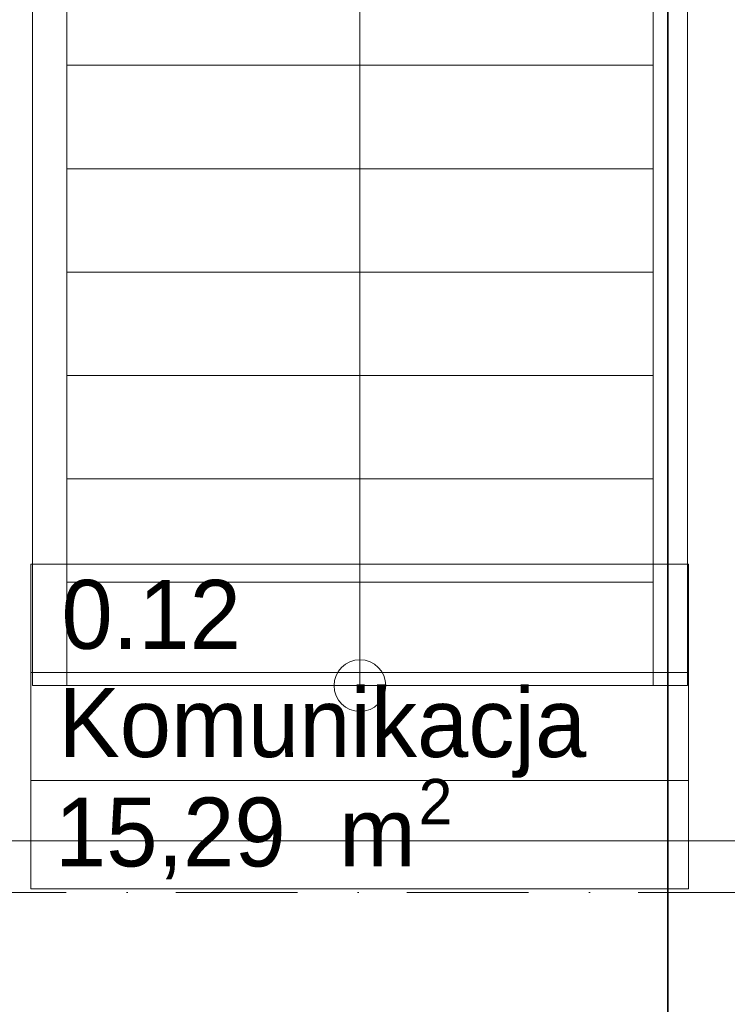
# Model space of a CAD drawing. Header units: millimetres. Extents: x -8078 to 241103, y -4319 to 602442.
# Tile 141 of 148: x 80790 to 82842, y 289819 to 292676. Entities that reach past the tile are written whole.
import ezdxf

# ---------------------------------------------------------------- set-up
doc = ezdxf.new("R2010")
doc.units = ezdxf.units.MM
doc.header["$MEASUREMENT"] = 0
doc.linetypes.add('Kropki i Kreski', pattern=[6.702778, 3.527778, -1.763889, 0, -1.411111])
for name, color, linetype in [('#podkład', 252, 'Continuous'), ('- strefy pomieszczeń', 7, 'Continuous'), ('Konstrukcja - Siatka mod', 7, 'Continuous'), ('Konstrukcja - Stropy', 7, 'Continuous'), ('Konstrukcja - Ściany zewnętrzne', 7, 'Continuous')]:
    doc.layers.add(name, color=color, linetype=linetype)
doc.styles.add('MtXpl_Arial', font='txt', dxfattribs={"height": 0.2})
doc.styles.add('MtXpl_Arial1', font='txt', dxfattribs={"height": 0.2})

# ---------------------------------------------------------------- blocks, each defined once
blk = doc.blocks.new('UHYGFFFF')
at = {"layer": '- strefy pomieszczeń', "color": 252, "linetype": 'Continuous', "lineweight": 13, "ltscale": 100}
for p, q in [((20430.3, 391615.4), (22337.5, 391615.4)), ((20430.3, 391301.1), (20430.3, 391615.4)), ((22337.5, 391615.4), (22337.5, 391301.1)), ((22337.5, 391301.1), (20430.3, 391301.1)), ((20430.3, 391301.1), (22337.5, 391301.1)), ((20430.3, 390986.9), (20430.3, 391301.1)), ((22337.5, 391301.1), (22337.5, 390986.9)), ((22337.5, 390986.9), (20430.3, 390986.9)), ((20430.3, 390986.9), (22337.5, 390986.9)), ((20430.3, 390672.6), (20430.3, 390986.9)), ((22337.5, 390986.9), (22337.5, 390672.6)), ((22337.5, 390672.6), (20430.3, 390672.6))]:
    blk.add_line(p, q, dxfattribs=at)
at = {"color": 252, "linetype": 'Continuous', "lineweight": 18, "ltscale": 100}
for p, q in [((20434.4, 396062.6), (20434.4, 391262.6)), ((20534.4, 391262.6), (20534.4, 396062.6)), ((22234.4, 396062.6), (22234.4, 391262.6)), ((22334.4, 391262.6), (22334.4, 396062.6)), ((21384.4, 391562.6), (21384.4, 395762.6)), ((20534.4, 393362.6), (20534.4, 393062.6)), ((22234.4, 393062.6), (22234.4, 393362.6)), ((22234.4, 393062.6), (20534.4, 393062.6)), ((20534.4, 393062.6), (20534.4, 392762.6)), ((20534.4, 393062.6), (22234.4, 393062.6)), ((22234.4, 392762.6), (22234.4, 393062.6)), ((22234.4, 392762.6), (20534.4, 392762.6)), ((20534.4, 392762.6), (20534.4, 392462.6)), ((20534.4, 392762.6), (22234.4, 392762.6)), ((22234.4, 392462.6), (22234.4, 392762.6)), ((22234.4, 392462.6), (20534.4, 392462.6)), ((20534.4, 392462.6), (20534.4, 392162.6)), ((20534.4, 392462.6), (22234.4, 392462.6)), ((22234.4, 392162.6), (22234.4, 392462.6)), ((22234.4, 392162.6), (20534.4, 392162.6)), ((20534.4, 392162.6), (20534.4, 391862.6)), ((20534.4, 392162.6), (22234.4, 392162.6)), ((22234.4, 391862.6), (22234.4, 392162.6)), ((22234.4, 391862.6), (20534.4, 391862.6)), ((20534.4, 391862.6), (20534.4, 391562.6)), ((20534.4, 391862.6), (22234.4, 391862.6)), ((22234.4, 391562.6), (22234.4, 391862.6)), ((22234.4, 391562.6), (20534.4, 391562.6)), ((20534.4, 391562.6), (20534.4, 391262.6)), ((20534.4, 391562.6), (22234.4, 391562.6)), ((21384.4, 391262.6), (21384.4, 391562.6)), ((22234.4, 391262.6), (22234.4, 391562.6)), ((20434.4, 391262.6), (20534.4, 391262.6)), ((20534.4, 391262.6), (22234.4, 391262.6)), ((22234.4, 391262.6), (22334.4, 391262.6))]:
    blk.add_line(p, q, dxfattribs=at)
for start, end in [(0, 180), (180, 0)]:
    blk.add_arc((21384.4, 391262.6), 75, start, end, dxfattribs=at)
at = {"layer": 'Konstrukcja - Siatka mod', "color": 252, "linetype": 'Kropki i Kreski', "lineweight": 13, "ltscale": 100}
blk.add_line((20180, 390662.6), (49624.6, 390662.6), dxfattribs=at)
at = {"layer": 'Konstrukcja - Stropy', "color": 252, "linetype": 'Continuous', "lineweight": 13, "ltscale": 100}
blk.add_line((22477.6, 390812.6), (19935.6, 390812.6), dxfattribs=at)
at = {"layer": 'Konstrukcja - Ściany zewnętrzne', "color": 252, "linetype": 'Continuous', "lineweight": 35, "ltscale": 100}
blk.add_line((22277.6, 395762.6), (22277.6, 389447.6), dxfattribs=at)
at = {"layer": '- strefy pomieszczeń', "color": 252, "linetype": 'Continuous', "lineweight": 13}
for s, height, style, p in [('0.12', 200, 'MtXpl_Arial', (20518.7, 391369.3)), ('Komunikacja', 200, 'MtXpl_Arial1', (20509.5, 391055.4)), ('2', 132, 'MtXpl_Arial', (21554.4, 390859.9)), ('15,29', 200, 'MtXpl_Arial', (20499.9, 390737.9)), (' m', 200, 'MtXpl_Arial', (21249.6, 390737.9))]:
    blk.add_text(s, height=height, dxfattribs=dict(at, style=style)).set_placement(p)

msp = doc.modelspace()

# ---------------------------------------------------------------- block references
at = {"layer": '#podkład'}
msp.add_blockref('UHYGFFFF', (60392.7, -100518.7), dxfattribs=at)

doc.saveas('drawing.dxf')
